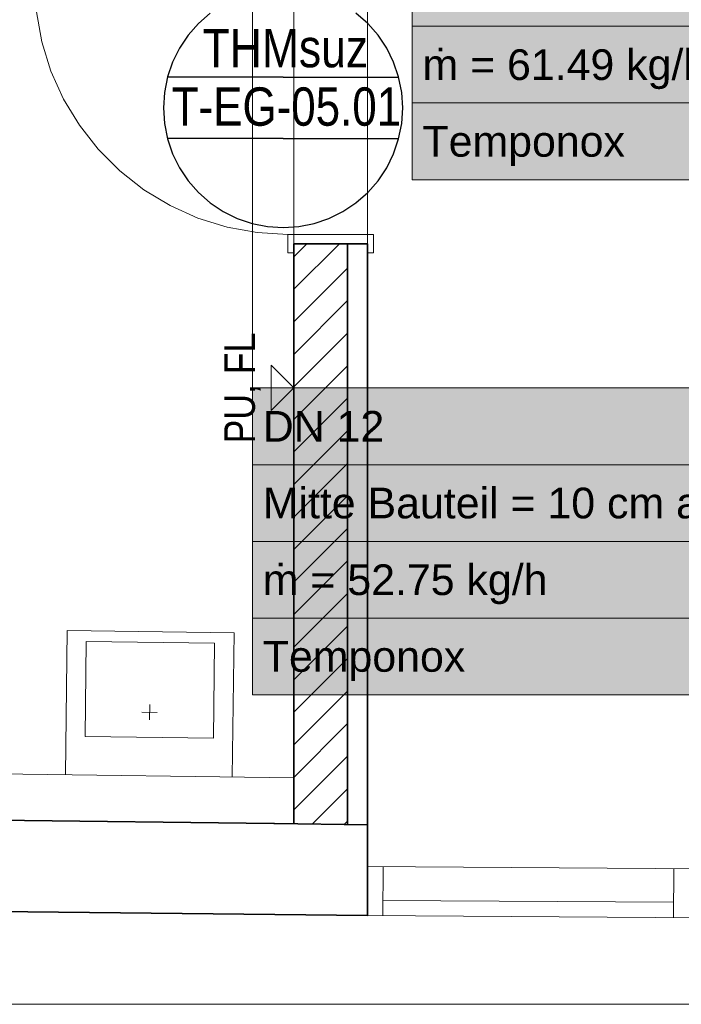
# Model space of a CAD drawing. Extents: x -223 to 557, y -138 to 606.
# Tile 3 of 142: x 0 to 43, y -65 to -1. Entities that reach past the tile are written whole.
import ezdxf
from ezdxf.lldxf.tags import DXFTag

# ---------------------------------------------------------------- set-up
doc = ezdxf.new("R2010")
doc.units = 0
doc.layers.get('0').update_dxf_attribs({"lineweight": 35})
for name, color, linetype, lineweight in [('5_EG-BESTAND', 7, 'Continuous', 25), ('5_EG-HLSE', 7, 'Continuous', 25), ('5_EG-NEU', 7, 'Continuous', 25), ('5_EG-SCHRAFF-FILL', 7, 'Continuous', 25), ('5_EG-TÜRSTEMPEL', 7, 'Continuous', 25), ('5_EG-WANDFLÄCHENMATERIAL', 7, 'Continuous', 25)]:
    doc.layers.add(name, color=color, linetype=linetype, lineweight=lineweight)
doc.layers.add('H_Vorlauf_Beschriftung_OG', color=1, linetype='Continuous', lineweight=18, true_color=0xff0000)
doc.styles.get("Standard").update_dxf_attribs({"font": 'arial.ttf'})
tags = doc.linetypes.add('ALL_S14', pattern=[0.002, 0.001, -0.001]).pattern_tags.tags
tags[6:7] = [DXFTag(74, 4), DXFTag(75, 0), DXFTag(340, '0'), DXFTag(46, 1.0), DXFTag(50, 0.0), DXFTag(44, 0.0), DXFTag(45, 0.0)]
tags[4:5] = [DXFTag(74, 4), DXFTag(75, 0), DXFTag(340, '0'), DXFTag(46, 1.0), DXFTag(50, 0.0), DXFTag(44, 0.0), DXFTag(45, 0.0)]
tags = doc.linetypes.add('PUNKT2_S9', pattern=[0.0005, 0, -0.0005]).pattern_tags.tags
tags[6:7] = [DXFTag(74, 4), DXFTag(75, 0), DXFTag(340, '0'), DXFTag(46, 1.0), DXFTag(50, 0.0), DXFTag(44, 0.0), DXFTag(45, 0.0)]
tags[4:5] = [DXFTag(74, 4), DXFTag(75, 0), DXFTag(340, '0'), DXFTag(46, 1.0), DXFTag(50, 0.0), DXFTag(44, 0.0), DXFTag(45, 0.0)]

# ---------------------------------------------------------------- blocks, each defined once
blk = doc.blocks.new('Referenz-A07ALDUO1N', base_point=(-167.675, -99.33))
at = {"layer": '5_EG-BESTAND', "color": 0, "linetype": 'ALL_S14', "lineweight": 13, "ltscale": 0.13}
for p, q in [((18.06, 142.627), (18.06, -52.993)), ((22.86, 142.627), (22.86, -53.054))]:
    blk.add_line(p, q, dxfattribs=at)
at = {"layer": '5_EG-BESTAND', "color": 0, "lineweight": 35}
for p, q in [((-54.567, -52.076), (16.755, -52.977)), ((16.755, -52.977), (16.791, -52.977)), ((16.791, -52.977), (22.86, -53.054)), ((22.86, -58.977), (22.86, -53.054)), ((-58.788, -58.081), (22.86, -58.977))]:
    blk.add_line(p, q, dxfattribs=at)
at = {"layer": '5_EG-BESTAND', "color": 0, "linetype": 'PUNKT2_S9', "lineweight": 13, "ltscale": 0.13}
blk.add_line((86.713, -64.762), (-66.06, -64.762), dxfattribs=at)
at = {"layer": '5_EG-HLSE', "color": 0, "lineweight": 13}
for p, q in [((3.288, -40.398), (3.169, -49.797)), ((14.164, -40.535), (3.288, -40.398)), ((14.045, -49.934), (14.164, -40.535)), ((4.534, -41.114), (4.455, -47.313)), ((12.9, -41.219), (4.534, -41.114)), ((12.822, -47.419), (12.9, -41.219)), ((8.667, -45.225), (8.654, -46.225)), ((8.161, -45.718), (9.161, -45.731)), ((4.455, -47.313), (12.822, -47.419))]:
    blk.add_line(p, q, dxfattribs=at)
at = {"layer": '5_EG-NEU', "color": 0, "linetype": 'PUNKT2_S9', "lineweight": 13, "ltscale": 0.13}
for p, q in [((18.06, 1.923), (18.06, -14.577)), ((22.86, 1.923), (22.86, -14.577))]:
    blk.add_line(p, q, dxfattribs=at)
at = {"layer": '5_EG-NEU', "color": 0, "lineweight": 13}
for p, q in [((1.28, -0.066), (1.639, -2.026)), ((1.639, -2.026), (2.232, -3.928)), ((2.232, -3.928), (3.05, -5.745)), ((3.05, -5.745), (4.08, -7.45)), ((4.08, -7.45), (5.309, -9.019)), ((5.309, -9.019), (6.718, -10.428)), ((6.718, -10.428), (8.287, -11.656)), ((8.287, -11.656), (9.992, -12.687)), ((9.992, -12.687), (11.809, -13.505)), ((11.809, -13.505), (13.711, -14.098)), ((13.711, -14.098), (15.671, -14.457)), ((15.671, -14.457), (17.66, -14.577)), ((17.66, -15.777), (17.66, -14.577)), ((17.66, -14.577), (23.26, -14.577)), ((23.26, -14.577), (23.26, -15.777)), ((22.86, -15.177), (18.06, -15.177)), ((18.06, -15.177), (18.06, -15.777)), ((22.86, -15.777), (22.86, -15.177)), ((18.06, -15.777), (17.66, -15.777)), ((23.26, -15.777), (22.86, -15.777)), ((-14.567, -49.572), (18.06, -49.993)), ((22.868, -55.777), (82.413, -56.177)), ((23.881, -55.784), (23.86, -58.984)), ((42.825, -55.911), (42.812, -59.111)), ((23.866, -57.984), (42.816, -58.111)), ((22.86, -58.977), (85.613, -59.398))]:
    blk.add_line(p, q, dxfattribs=at)
at = {"layer": '5_EG-NEU', "color": 0, "lineweight": 35}
for p, q in [((22.86, -15.177), (18.06, -15.177)), ((18.06, -15.177), (18.06, -52.993)), ((21.56, -15.177), (21.56, -53.046)), ((22.86, -53.054), (22.86, -15.177))]:
    blk.add_line(p, q, dxfattribs=at)
at = {"layer": '5_EG-SCHRAFF-FILL', "color": 0, "lineweight": 13}
for p, q in [((18.06, -16.025), (18.908, -15.177)), ((18.06, -18.146), (21.029, -15.177)), ((18.06, -20.268), (21.56, -16.768)), ((18.06, -22.389), (21.56, -18.889)), ((18.06, -24.51), (21.56, -21.01)), ((18.06, -26.632), (21.56, -23.132)), ((18.06, -28.753), (21.56, -25.253)), ((18.06, -30.874), (21.56, -27.374)), ((18.06, -32.996), (21.56, -29.496)), ((18.06, -35.117), (21.56, -31.617)), ((18.06, -37.238), (21.56, -33.738)), ((18.06, -39.36), (21.56, -35.86)), ((18.06, -41.481), (21.56, -37.981)), ((18.06, -43.602), (21.56, -40.102)), ((18.06, -45.724), (21.56, -42.224)), ((18.06, -47.845), (21.56, -44.345)), ((18.06, -49.966), (21.56, -46.466)), ((18.06, -52.088), (21.56, -48.588)), ((19.257, -53.012), (21.56, -50.709)), ((21.347, -53.043), (21.56, -52.83))]:
    blk.add_line(p, q, dxfattribs=at)
at = {"layer": '5_EG-TÜRSTEMPEL', "color": 0, "lineweight": -2}
for p, q in [((12.611, -0.139), (11.844, -0.812)), ((22.875, -0.812), (22.108, -0.139)), ((11.844, -0.812), (11.171, -1.579)), ((23.548, -1.579), (22.875, -0.812)), ((11.171, -1.579), (10.605, -2.427)), ((24.115, -2.427), (23.548, -1.579)), ((10.605, -2.427), (10.153, -3.342)), ((24.566, -3.342), (24.115, -2.427)), ((10.153, -3.342), (9.825, -4.308)), ((24.894, -4.308), (24.566, -3.342)), ((9.825, -4.308), (9.626, -5.309)), ((17.36, -4.327), (9.82, -4.327)), ((17.36, -4.327), (24.899, -4.327)), ((25.093, -5.309), (24.894, -4.308)), ((9.626, -5.309), (9.56, -6.327)), ((25.16, -6.327), (25.093, -5.309)), ((9.56, -6.327), (9.626, -7.345)), ((25.093, -7.345), (25.16, -6.327)), ((9.626, -7.345), (9.825, -8.346)), ((24.894, -8.346), (25.093, -7.345)), ((17.36, -8.327), (9.82, -8.327)), ((17.36, -8.327), (24.899, -8.327)), ((9.825, -8.346), (10.153, -9.312)), ((24.566, -9.312), (24.894, -8.346)), ((10.153, -9.312), (10.605, -10.227)), ((24.115, -10.227), (24.566, -9.312)), ((10.605, -10.227), (11.171, -11.075)), ((23.548, -11.075), (24.115, -10.227)), ((11.171, -11.075), (11.844, -11.842)), ((22.875, -11.842), (23.548, -11.075)), ((11.844, -11.842), (12.611, -12.515)), ((22.108, -12.515), (22.875, -11.842)), ((12.611, -12.515), (13.46, -13.082)), ((21.26, -13.082), (22.108, -12.515)), ((13.46, -13.082), (14.375, -13.533)), ((20.345, -13.533), (21.26, -13.082)), ((14.375, -13.533), (15.341, -13.861)), ((15.341, -13.861), (16.342, -14.06)), ((16.342, -14.06), (17.36, -14.127)), ((17.36, -14.127), (18.378, -14.06)), ((18.378, -14.06), (19.378, -13.861)), ((19.378, -13.861), (20.345, -13.533))]:
    blk.add_line(p, q, dxfattribs=at)
at = {"layer": '5_EG-WANDFLÄCHENMATERIAL', "color": 0, "lineweight": 18}
for p, q in [((18.06, -24.571), (16.589, -23.1)), ((16.589, -23.1), (16.589, -26.042)), ((18.06, -24.571), (16.589, -26.042))]:
    blk.add_line(p, q, dxfattribs=at)
at = {"layer": '5_EG-TÜRSTEMPEL', "color": 0, "lineweight": -2, "char_height": 2.5, "attachment_point": 1}
for s, insert in [('{\\W0.83;\\fArial;THMsuz}', (12.115, -1.176)), ('{\\W0.82;\\fArial;T-EG-05.01}', (10.099, -4.986))]:
    blk.add_mtext(s, dxfattribs=dict(at, insert=insert))
at = {"layer": '5_EG-WANDFLÄCHENMATERIAL', "color": 0, "lineweight": 18, "char_height": 2, "attachment_point": 1, "rotation": 90.00392}
for s, insert in [('{\\W0.83;\\fArial;FL}', (13.526, -23.681)), ('{\\W0.83;\\fArial;PU,}', (13.526, -28.196))]:
    blk.add_mtext(s, dxfattribs=dict(at, insert=insert))
blk = doc.blocks.new('Bauteilbeschriftung-A07ALDXO1N', base_point=(15.371, -44.582))
at = {"color": 0, "linetype": 'ByBlock', "lineweight": -2, "ltscale": 0.18}
blk.add_line((15.371, -24.582), (15.371, 3.723), dxfattribs=at)
at = {"color": 0, "lineweight": -2}
for p, q in [((15.371, -24.582), (55.573, -24.582)), ((15.371, -44.582), (15.371, -24.582)), ((55.573, -24.582), (55.573, -44.582)), ((15.371, -29.582), (55.573, -29.582)), ((15.371, -34.582), (55.573, -34.582)), ((15.371, -39.582), (55.573, -39.582)), ((55.573, -44.582), (15.371, -44.582))]:
    blk.add_line(p, q, dxfattribs=at)
at = {"color": 7, "linetype": 'ByBlock', "lineweight": -2, "ltscale": 0.18, "true_color": 0xffffff}
for points in [[(15.371, -44.582), (55.573, -44.582), (15.371, -24.582)], [(55.573, -44.582), (15.371, -24.582), (55.573, -24.582)]]:
    blk.add_solid(points, dxfattribs=at)
at = {"color": 0, "linetype": 'ByBlock', "lineweight": -2, "ltscale": 0.18, "char_height": 2, "attachment_point": 1}
for s, insert in [('{\\fArial;DN 12}', (16.037, -26.082)), ('{\\fArial;Mitte Bauteil = 10 cm ab OKRD}', (16.037, -31.082)), ('{\\fArial;ṁ = 52.75 kg/h}', (16.037, -36.082)), ('{\\fArial;Temponox }', (16.037, -41.082))]:
    blk.add_mtext(s, dxfattribs=dict(at, insert=insert))
blk = doc.blocks.new('Bauteilbeschriftung-A07ALE361N', base_point=(14.54, -11.003))
at = {"color": 0, "linetype": 'ByBlock', "lineweight": -2, "ltscale": 0.18}
blk.add_line((25.78, 8.997), (14.54, 8.997), dxfattribs=at)
at = {"color": 0, "lineweight": -2}
for p, q in [((25.78, 8.997), (65.982, 8.997)), ((25.78, -11.003), (25.78, 8.997)), ((65.982, 8.997), (65.982, -11.003)), ((25.78, 3.997), (65.982, 3.997)), ((25.78, -1.003), (65.982, -1.003)), ((25.78, -6.003), (65.982, -6.003)), ((65.982, -11.003), (25.78, -11.003))]:
    blk.add_line(p, q, dxfattribs=at)
at = {"color": 7, "linetype": 'ByBlock', "lineweight": -2, "ltscale": 0.18, "true_color": 0xffffff}
for points in [[(25.78, -11.003), (65.982, -11.003), (25.78, 8.997)], [(65.982, -11.003), (25.78, 8.997), (65.982, 8.997)]]:
    blk.add_solid(points, dxfattribs=at)
at = {"color": 0, "linetype": 'ByBlock', "lineweight": -2, "ltscale": 0.18, "char_height": 2, "attachment_point": 1}
for s, insert in [('{\\fArial;DN 12}', (26.446, 7.497)), ('{\\fArial;Mitte Bauteil = 10 cm ab OKRD}', (26.446, 2.497)), ('{\\fArial;ṁ = 61.49 kg/h}', (26.446, -2.503)), ('{\\fArial;Temponox }', (26.446, -7.503))]:
    blk.add_mtext(s, dxfattribs=dict(at, insert=insert))

msp = doc.modelspace()

# ---------------------------------------------------------------- block references
at = {"color": 251, "lineweight": 25, "ltscale": 0.25, "true_color": 0x585858}
msp.add_blockref('Referenz-A07ALDUO1N', (-167.675, -99.33), dxfattribs=at)
at = {"layer": 'H_Vorlauf_Beschriftung_OG', "ltscale": 0.18}
for name, p in [('Bauteilbeschriftung-A07ALE361N', (14.54, -11.003)), ('Bauteilbeschriftung-A07ALDXO1N', (15.371, -44.582))]:
    msp.add_blockref(name, p, dxfattribs=at)

doc.saveas('drawing.dxf')
